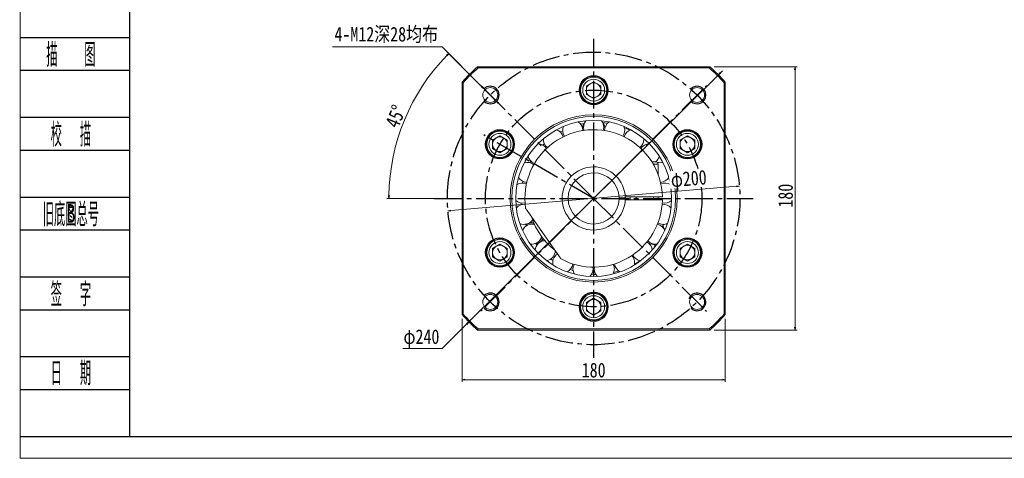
# Model space of a CAD drawing. Header units: millimetres. Extents: x -63 to 1211, y -31 to 858.
# Tile 1 of 5: x -56 to 617, y -31 to 269. Entities that reach past the tile are written whole.
import ezdxf
from ezdxf.enums import TextEntityAlignment as Align

# ---------------------------------------------------------------- set-up
doc = ezdxf.new("R2010")
doc.units = ezdxf.units.MM
doc.linetypes.add('CENTER2', pattern=[28.575, 19.05, -3.175, 3.175, -3.175])
for name, color, linetype in [('2细线层', 4, 'Continuous'), ('3中心线层', 1, 'CENTER2'), ('6文字层', 3, 'Continuous')]:
    doc.layers.add(name, color=color, linetype=linetype)
doc.layers.add('图框_外框线', color=7, linetype='Continuous', lineweight=18)
doc.layers.add('尺寸线层', color=3, linetype='Continuous', lineweight=18)
doc.styles.add('PC_TEXTSTYLE', font='ISOCP.SHX', dxfattribs={"width": 0.707, "bigfont": 'GBCBIG.SHX'})
doc.styles.get("Standard").update_dxf_attribs({"font": 'SimSun.ttf'})
doc.styles.add('宋体', font='SimSun.ttf', dxfattribs={"width": 0.8})
doc.dimstyles.new('A水平标注$0', dxfattribs={"dimtxt": 3.5, "dimasz": 2, "dimexe": 1.5, "dimexo": 3, "dimgap": 1.1, "dimtad": 1, "dimtoh": 1, "dimdec": 4, "dimdsep": 46, "dimtxsty": '宋体', "dimblk": 'OPEN', "dimcen": 3, "dimclrd": 3, "dimclre": 3, "dimclrt": 6, "dimadec": 0, "dimazin": 0, "dimtm": 1e-09, "dimtfac": 1, "dimtdec": 4, "dimtix": 1, "dimtmove": 0, "dimatfit": 3, "dimldrblk": 'OPEN', "dimfxl": 0, "dimlwd": 13, "dimlwe": 13, "dimarcsym": 0})
doc.dimstyles.new('D直径标注φ25', dxfattribs={"dimtxt": 3.5, "dimasz": 2, "dimexe": 1, "dimexo": 3, "dimtad": 1, "dimtoh": 1, "dimdec": 1, "dimdsep": 46, "dimtxsty": '宋体', "dimblk": 'OPEN', "dimcen": 3, "dimclrd": 3, "dimclre": 3, "dimclrt": 130, "dimadec": 0, "dimazin": 0, "dimtm": 1e-09, "dimtfac": 1, "dimtdec": 1, "dimtmove": 0, "dimatfit": 0, "dimldrblk": 'OPEN', "dimfxl": 0, "dimlwd": 13, "dimlwe": 13, "dimarcsym": 0})
doc.dimstyles.new('螺孔(M8-7H)', dxfattribs={"dimtxt": 3.5, "dimasz": 2, "dimexe": 1.25, "dimexo": 3, "dimtad": 1, "dimtoh": 1, "dimdec": 4, "dimdsep": 46, "dimtxsty": '宋体', "dimblk": 'OPEN', "dimcen": 3, "dimclrd": 3, "dimclre": 3, "dimclrt": 2, "dimadec": 0, "dimazin": 0, "dimtm": 1e-09, "dimtfac": 1, "dimtdec": 4, "dimtmove": 0, "dimatfit": 3, "dimldrblk": 'OPEN', "dimfxl": 0, "dimlwd": 9, "dimlwe": 9, "dimarcsym": 0})

# ---------------------------------------------------------------- blocks, each defined once
blk = doc.blocks.new('_Open')
at = {"color": 0, "linetype": 'ByBlock', "lineweight": -2}
for p, q in [((-1, 0.17), (0, 0)), ((-1, -0.17), (0, 0)), ((0, 0), (-1, 0))]:
    blk.add_line(p, q, dxfattribs=at)
blk = doc.blocks.new('*D8')
at = {"layer": 'Defpoints', "color": 0, "transparency": 16777216}
for p in [(246.21, 67.61), (426.21, 67.61), (426.21, 23.1)]:
    blk.add_point(p, dxfattribs=at)
at = {"layer": '尺寸线层', "color": 3, "lineweight": 13, "transparency": 16777216}
for p, q in [((246.21, 64.61), (246.21, 21.6)), ((426.21, 64.61), (426.21, 21.6)), ((248.21, 23.1), (424.21, 23.1))]:
    blk.add_line(p, q, dxfattribs=at)
at = {"layer": '尺寸线层', "color": 3, "lineweight": 13, "transparency": 16777216, "xscale": 2, "yscale": 2, "zscale": 2, "rotation": 180}
blk.add_blockref('_Open', (246.21, 23.1), dxfattribs=at)
at = {"layer": '尺寸线层', "color": 3, "lineweight": 13, "transparency": 16777216, "xscale": 2, "yscale": 2, "zscale": 2}
blk.add_blockref('_Open', (426.21, 23.1), dxfattribs=at)
at = {"layer": '尺寸线层', "color": 6, "transparency": 16777216, "insert": (336.21, 29.6), "char_height": 10, "attachment_point": 5, "style": '宋体', "bg_fill": 3, "box_fill_scale": 1.1, "bg_fill_color": 256, "bg_fill_true_color": 13158600, "bg_fill_transparency": 0}
blk.add_mtext('180', dxfattribs=at)
blk = doc.blocks.new('*D9')
at = {"layer": 'Defpoints', "color": 0, "transparency": 16777216}
for p in [(415.58, 236.99), (473.98, 236.99), (415.58, 56.99)]:
    blk.add_point(p, dxfattribs=at)
at = {"layer": '尺寸线层', "color": 3, "lineweight": 13, "transparency": 16777216}
for p, q in [((418.58, 236.99), (475.48, 236.99)), ((473.98, 58.99), (473.98, 234.99)), ((418.58, 56.99), (475.48, 56.99))]:
    blk.add_line(p, q, dxfattribs=at)
at = {"layer": '尺寸线层', "color": 3, "lineweight": 13, "transparency": 16777216, "xscale": 2, "yscale": 2, "zscale": 2}
for p, rotation in [((473.98, 236.99), 90), ((473.98, 56.99), 270)]:
    blk.add_blockref('_Open', p, dxfattribs=dict(at, rotation=rotation))
at = {"layer": '尺寸线层', "color": 6, "transparency": 16777216, "insert": (467.48, 148.86), "char_height": 10, "attachment_point": 5, "rotation": 90, "style": '宋体', "bg_fill": 3, "box_fill_scale": 1.1, "bg_fill_color": 256, "bg_fill_true_color": 13158600, "bg_fill_transparency": 0}
blk.add_mtext('180', dxfattribs=at)
blk = doc.blocks.new('*D10')
at = {"layer": 'Defpoints', "color": 0, "transparency": 16777216}
for p in [(261.26, 221.94), (269.74, 213.45)]:
    blk.add_point(p, dxfattribs=at)
at = {"layer": '尺寸线层', "color": 3, "lineweight": 9, "transparency": 16777216}
for p, q in [((157.68, 250.63), (232.57, 250.63)), ((232.57, 250.63), (259.84, 223.35)), ((269.74, 213.45), (261.26, 221.94)), ((271.16, 212.04), (272.57, 210.63))]:
    blk.add_line(p, q, dxfattribs=at)
at = {"layer": '尺寸线层', "color": 3, "lineweight": 9, "transparency": 16777216, "xscale": 2, "yscale": 2, "zscale": 2}
for p, rotation in [((261.26, 221.94), 314.9999999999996), ((269.74, 213.45), 134.9999999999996)]:
    blk.add_blockref('_Open', p, dxfattribs=dict(at, rotation=rotation))
at = {"layer": '尺寸线层', "color": 2, "transparency": 16777216, "insert": (194.38, 258.72), "char_height": 10, "attachment_point": 5, "style": '宋体'}
blk.add_mtext('4-M12深28均布', dxfattribs=at)
blk = doc.blocks.new('*D11')
at = {"layer": 'Defpoints', "color": 0, "transparency": 16777216}
for p in [(258.79, 224.41), (214.93, 217.01), (230.21, 146.99), (336.21, 146.99), (442.21, 146.99)]:
    blk.add_point(p, dxfattribs=at)
at = {"layer": '尺寸线层', "color": 3, "lineweight": 13, "transparency": 16777216}
for p, q in [((256.66, 226.53), (236.13, 247.07)), ((227.21, 146.99), (194.67, 146.99))]:
    blk.add_line(p, q, dxfattribs=at)
blk.add_arc((336.21, 146.99), 140.04, 135.81828, 179.18172, dxfattribs=at)
at = {"layer": '尺寸线层', "color": 3, "lineweight": 13, "transparency": 16777216, "xscale": 2, "yscale": 2, "zscale": 2}
for p, rotation in [((237.19, 246.01), 45.40914213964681), ((196.17, 146.99), 269.5908578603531)]:
    blk.add_blockref('_Open', p, dxfattribs=dict(at, rotation=rotation))
at = {"layer": '尺寸线层', "color": 6, "transparency": 16777216, "insert": (200.82, 203.07), "char_height": 10, "attachment_point": 5, "rotation": 67.5, "style": '宋体', "bg_fill": 3, "box_fill_scale": 1.1, "bg_fill_color": 256, "bg_fill_true_color": 13158600, "bg_fill_transparency": 0}
blk.add_mtext('45°', dxfattribs=at)
blk = doc.blocks.new('*D12')
at = {"layer": 'Defpoints', "color": 0, "transparency": 16777216}
for p in [(421.52, 231.38), (250.9, 62.59)]:
    blk.add_point(p, dxfattribs=at)
at = {"layer": '尺寸线层', "color": 3, "lineweight": 13, "transparency": 16777216}
for p, q in [((421.52, 231.38), (250.9, 62.59)), ((422.94, 232.79), (424.36, 234.2)), ((249.48, 61.18), (232.55, 44.43)), ((232.55, 44.43), (205.8, 44.43))]:
    blk.add_line(p, q, dxfattribs=at)
at = {"layer": '尺寸线层', "color": 3, "lineweight": 13, "transparency": 16777216, "xscale": 2, "yscale": 2, "zscale": 2}
for p, rotation in [((421.52, 231.38), 224.6930935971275), ((250.9, 62.59), 44.69309359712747)]:
    blk.add_blockref('_Open', p, dxfattribs=dict(at, rotation=rotation))
at = {"layer": '尺寸线层', "color": 130, "transparency": 16777216, "insert": (218.43, 51.16), "char_height": 10, "attachment_point": 5, "style": '宋体'}
blk.add_mtext('φ240', dxfattribs=at)
blk = doc.blocks.new('*D13')
at = {"layer": 'Defpoints', "color": 0, "transparency": 16777216}
for p in [(435.85, 155.48), (236.57, 138.49)]:
    blk.add_point(p, dxfattribs=at)
at = {"layer": '尺寸线层', "color": 3, "lineweight": 13, "transparency": 16777216}
blk.add_line((238.56, 138.66), (433.86, 155.31), dxfattribs=at)
at = {"layer": '尺寸线层', "color": 3, "lineweight": 13, "transparency": 16777216, "xscale": 2, "yscale": 2, "zscale": 2}
for p, rotation in [((435.85, 155.48), 4.874461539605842), ((236.57, 138.49), 184.8744615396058)]:
    blk.add_blockref('_Open', p, dxfattribs=dict(at, rotation=rotation))
at = {"layer": '尺寸线层', "color": 130, "transparency": 16777216, "insert": (401.3, 159.29), "char_height": 10, "attachment_point": 5, "rotation": 4.87446, "style": '宋体', "bg_fill": 3, "box_fill_scale": 1.1, "bg_fill_color": 256, "bg_fill_true_color": 13158600, "bg_fill_transparency": 0}
blk.add_mtext('φ200', dxfattribs=at)

msp = doc.modelspace()

# ---------------------------------------------------------------- linework, layer by layer
at = {"color": 7, "linetype": 'Continuous', "lineweight": 15}
for p, q in [((312.84461, 107.13047), (290.76557, 138.66261)), ((290.03003, 128.1974), (289.60661, 129.32635)), ((292.82371, 129.798), (292.97869, 129.41185)), ((267.1236, 112.8735), (272.1236, 115.76025)), ((272.1236, 115.76025), (277.1236, 112.8735)), ((297.40419, 115.17202), (296.5494, 116.30541)), ((299.37378, 118.33524), (299.6307, 118.00795)), ((395.29536, 112.8735), (400.29536, 115.76025)), ((400.29536, 115.76025), (405.29536, 112.8735)), ((404.37974, 118.61926), (404.14451, 118.1221)), ((404.37974, 118.61926), (404.14451, 118.1221)), ((405.92521, 117.70085), (405.68547, 117.19415)), ((405.92521, 117.70085), (405.68547, 117.19415)), ((267.1236, 107.1), (267.1236, 112.8735)), ((277.1236, 112.8735), (277.1236, 107.1)), ((395.29536, 107.1), (395.29536, 112.8735)), ((405.29536, 112.8735), (405.29536, 107.1)), ((272.1236, 104.21325), (267.1236, 107.1)), ((277.1236, 107.1), (272.1236, 104.21325)), ((275.98928, 101.25411), (275.67034, 101.71507)), ((275.98928, 101.25411), (275.67034, 101.71507)), ((277.55738, 102.13331), (277.24444, 102.5856)), ((277.55738, 102.13331), (277.24444, 102.5856)), ((308.37105, 104.66296), (307.03241, 105.64561)), ((400.29536, 104.21325), (395.29536, 107.1)), ((405.29536, 107.1), (400.29536, 104.21325)), ((322.15455, 97.69793), (320.12225, 98.41528)), ((331.20948, 75.8735), (336.20948, 78.76025)), ((336.20948, 78.76025), (341.20948, 75.8735)), ((345.70501, 71.9682), (345.14633, 71.92247)), ((345.70501, 71.9682), (345.14633, 71.92247)), ((345.72765, 73.76583), (345.17948, 73.72096)), ((345.72765, 73.76583), (345.17948, 73.72096))]:
    msp.add_line(p, q, dxfattribs=at)
for points in [[(290.88249, 129.62561), (289.8172, 128.85274), (289.78958, 128.82868)], [(380.28192, 130.23139), (379.93966, 129.35741), (379.92528, 129.32177)], [(386.51272, 129.26592), (386.14679, 129.45296), (385.74195, 129.56263)], [(384.51602, 125.80616), (385.05681, 125.62207), (385.07513, 125.61873)], [(296.95229, 115.76318), (297.98287, 116.14671), (298.51079, 116.41299)], [(364.056, 101.50032), (364.17568, 102.15351), (364.23631, 103.06452)], [(368.18546, 104.47792), (365.13876, 102.49905), (364.13929, 101.91362)], [(337.67401, 95.09196), (336.76596, 95.11278), (334.81901, 95.21109)], [(335.81867, 98.78125), (335.71805, 99.95317), (335.71168, 99.98938)], [(353.54834, 97.34377), (351.48476, 96.76079), (349.91676, 96.37852)]]:
    msp.add_lwpolyline(points, dxfattribs=at)
for centre, radius in [((272.1236, 109.98675), 10), ((272.1236, 109.98675), 9), ((272.1236, 109.98675), 7.5), ((400.29536, 109.98675), 10), ((400.29536, 109.98675), 9), ((400.29536, 109.98675), 7.5), ((265.4988, 76.27607), 5.1), ((406.92016, 76.27607), 5.1)]:
    msp.add_circle(centre, radius, dxfattribs=at)
for centre, radius, start, end in [((288.68174, 136.13885), 6.875, 84.16461188, 141.72253571), ((383.73721, 136.13885), 6.875, 38.27746429, 95.83538812), ((288.68174, 136.13885), 6.875, 244.09050323, 327.75462611), ((293.99074, 122.61175), 6.875, 75.10251674, 158.86539285), ((294.81346, 123.08675), 7.6295, 87.45722614, 109.31406637), ((294.81346, 123.08675), 6.6295, 83.37518799, 108.95636862), ((336.20948, 146.98675), 44.16667, 196.97903787, 233.02096213), ((378.42822, 122.61175), 6.875, 21.13460715, 78.83827275), ((383.73721, 136.13885), 6.875, 238.34234001, 296.00824999), ((385.4243, 127.58802), 2, 121.4608232, 187.85772919), ((377.60549, 123.08675), 7.6295, 20.00185014, 39.85598456), ((272.1236, 109.98675), 9.55, 304.67933747, 293.87754008), ((272.1236, 109.98675), 9.55, 304.67933747, 293.87754008), ((272.1236, 109.98675), 5, 60, 120), ((293.99074, 122.61175), 6.875, 261.13460715, 344.89748326), ((303.05106, 111.25047), 6.875, 92.24537389, 175.90949677), ((294.81346, 123.08675), 6.6295, 311.04363139, 336.62481201), ((294.81346, 123.08675), 7.6295, 310.68593363, 332.54277386), ((369.3679, 111.25047), 6.875, 3.99175001, 61.65765999), ((378.42822, 122.61175), 6.875, 221.16172725, 278.86539285), ((377.60549, 123.08675), 7.6295, 241.01307852, 274.33928623), ((372.19906, 115.92111), 6, 335.30629519, 358.27659948), ((400.29536, 109.98675), 9.55, 64.67933747, 53.87754008), ((400.29536, 109.98675), 9.55, 64.67933747, 53.87754008), ((400.29536, 109.98675), 5, 60, 120), ((400.29536, 109.98675), 9.55, 53.87754008, 64.67933747), ((400.29536, 109.98675), 9.55, 53.87754008, 64.67933747), ((272.1236, 109.98675), 5, 120, 180), ((272.1236, 109.98675), 5, 180, 240), ((272.1236, 109.98675), 5, 0, 60), ((272.1236, 109.98675), 5, 300, 0), ((303.05106, 111.25047), 6.875, 278.27746429, 360), ((315.05764, 103.06452), 6.875, 120.66786162, 193.15110714), ((357.36131, 103.06452), 6.875, 0, 44.40681669), ((369.3679, 111.25047), 6.875, 204.16461188, 261.72253571), ((400.29536, 109.98675), 5, 120, 180), ((400.29536, 109.98675), 5, 180, 240), ((400.29536, 109.98675), 5, 0, 60), ((400.29536, 109.98675), 5, 300, 360), ((272.1236, 109.98675), 5, 240, 300), ((272.1236, 109.98675), 9.55, 293.87754008, 304.67933747), ((272.1236, 109.98675), 9.55, 293.87754008, 304.67933747), ((315.05764, 103.06452), 6.875, 295.42032144, 352.97824527), ((328.94367, 98.78125), 6.875, 152.73604045, 210.29396428), ((343.47529, 98.78125), 6.875, 0, 27.26395955), ((357.36131, 103.06452), 6.875, 187.02175473, 244.57967856), ((400.29536, 109.98675), 5, 240, 300), ((328.94367, 98.78125), 6.875, 312.56317858, 0), ((343.47529, 98.78125), 6.875, 169.87889759, 227.43682142), ((343.47529, 98.78125), 6.875, 329.70603572, 360), ((336.20948, 72.98675), 5, 120, 180), ((336.20948, 72.98675), 5, 60, 120), ((336.20948, 72.98675), 5, 0, 60), ((336.20948, 72.98675), 9.55, 353.87754008, 4.67933747), ((336.20948, 72.98675), 9.55, 353.87754008, 4.67933747)]:
    msp.add_arc(centre, radius, start, end, dxfattribs=at)
for points in [[(290.76557, 138.66261), (289.70548, 140.17657)], [(313.9047, 105.61651), (312.84461, 107.13047)]]:
    msp.add_open_spline(points, degree=1, dxfattribs=at)
at = {"layer": '2细线层'}
for p, q in [((-56.27688, 257.05221), (18.83718, 257.05221)), ((-56.27688, 234.59333), (18.83718, 234.59333)), ((-56.27688, 202.50922), (18.83718, 202.50922)), ((-56.27688, 180.05034), (18.83718, 180.05034)), ((-56.27688, 147.96623), (18.83718, 147.96623)), ((-56.27688, 125.50735), (18.83718, 125.50735)), ((-56.27688, 93.42323), (18.83718, 93.42323)), ((-56.27688, 70.96436), (18.83718, 70.96436)), ((-56.27688, 38.88024), (18.83718, 38.88024)), ((-56.27688, 16.42136), (18.83718, 16.42136)), ((-56.27688, -15.66275), (18.83718, -15.66275))]:
    msp.add_line(p, q, dxfattribs=at)

# ---------------------------------------------------------------- texts
at = {"layer": '6文字层', "color": 3, "style": 'PC_TEXTSTYLE'}
for s, width, p in [('描   图', 0.6667, (-21.26796, 245.82277)), ('校  描', 0.667, (-21.26796, 191.27978)), ('旧底图总号', 0.667, (-21.26796, 136.73679)), ('签  字', 0.667, (-21.26796, 82.19379)), ('日  期', 0.667, (-21.24796, 27.97102))]:
    msp.add_text(s, height=16.042056, dxfattribs=dict(at, width=width)).set_placement(p, align=Align.MIDDLE)
at = {"layer": '6文字层', "width": 0.707}
msp.add_text('B', height=12.83365, dxfattribs=at).set_placement((-21.26796, 136.73679), align=Align.MIDDLE)

# ---------------------------------------------------------------- dimensions: what is measured, and where the dimension line sits
at = {"layer": '尺寸线层'}
dim = msp.add_diameter_dim_2p(p1=(269.74144, 213.45479), p2=(261.25616, 221.94007), text='4-M12深28均布', dimstyle='螺孔(M8-7H)', override={"dimtxt": 10, "dimgap": 1.5, "dimpost": 'M<>-7H', "dimtfill": 0}, dxfattribs=at)
dim.commit()
dim.dimension.update_dxf_attribs({"geometry": '*D10', "text_midpoint": (194.37691, 250.62658), "dimtype": 163})
dim = msp.add_linear_dim(base=(426.20948, 23.1034), p1=(246.20948, 67.61421), p2=(426.20948, 67.61421), dimstyle='A水平标注$0', override={"dimtxt": 10, "dimgap": 1.5, "dimblk": 'Open', "dimtfill": 1, "dimtfillclr": 256}, dxfattribs=at)
dim.commit()
dim.dimension.update_dxf_attribs({"geometry": '*D8', "text_midpoint": (336.20948, 29.6034)})

# ---------------------------------------------------------------- next in the draw order: linework, layer by layer
at = {"color": 7, "linetype": 'Continuous', "lineweight": 15}
for p, q in [((331.20948, 70.1), (331.20948, 75.8735)), ((341.20948, 75.8735), (341.20948, 70.1)), ((336.20948, 67.21325), (331.20948, 70.1)), ((341.20948, 70.1), (336.20948, 67.21325))]:
    msp.add_line(p, q, dxfattribs=at)
for radius in [10, 9, 7.5]:
    msp.add_circle((336.20948, 72.98675), radius, dxfattribs=at)
at = {"color": 4}
msp.add_arc((265.4988, 76.27607), 6, 225, 133.28086868, dxfattribs=at)
at = {"color": 7, "linetype": 'Continuous', "lineweight": 15}
for centre, radius, start, end in [((336.20948, 72.98675), 9.55, 4.67933747, 353.87754008), ((336.20948, 72.98675), 9.55, 4.67933747, 353.87754008), ((336.20948, 146.98675), 120, 221.40962211, 228.59037789), ((336.20948, 146.98675), 119.2, 221.55475457, 228.44524543), ((336.20948, 72.98675), 5, 180, 240), ((336.20948, 72.98675), 5, 240, 300), ((336.20948, 72.98675), 5, 300, 360)]:
    msp.add_arc(centre, radius, start, end, dxfattribs=at)
for points in [[(246.20948, 67.61421), (247.00948, 67.91716)], [(257.13989, 57.78675), (256.83694, 56.98675)]]:
    msp.add_open_spline(points, degree=1, dxfattribs=at)

# ---------------------------------------------------------------- next in the draw order: dimensions: what is measured, and where the dimension line sits
at = {"layer": '尺寸线层'}
dim = msp.add_linear_dim(base=(473.98467, 236.98675), p1=(415.58202, 56.98675), p2=(415.58202, 236.98675), angle=90, dimstyle='A水平标注$0', override={"dimtxt": 10, "dimgap": 1.5, "dimblk": 'Open', "dimtfill": 1, "dimtfillclr": 256}, dxfattribs=at)
dim.commit()
dim.dimension.update_dxf_attribs({"geometry": '*D9', "text_midpoint": (473.98467, 148.86497), "dimtype": 160})

# ---------------------------------------------------------------- next in the draw order: linework, layer by layer
at = {"color": 7, "linetype": 'Continuous', "lineweight": 15}
for p, q in [((415.58202, 56.98675), (256.83694, 56.98675)), ((257.13989, 57.78675), (415.27907, 57.78675))]:
    msp.add_line(p, q, dxfattribs=at)
at = {"color": 4}
msp.add_arc((406.92016, 76.27607), 6, 223.28086868, 160.15840041, dxfattribs=at)
at = {"color": 7, "linetype": 'Continuous', "lineweight": 15}
for radius, start, end in [(119.2, 311.55475457, 318.44524543), (120, 311.40962211, 318.59037789)]:
    msp.add_arc((336.20948, 146.98675), radius, start, end, dxfattribs=at)
for points in [[(425.40948, 67.91716), (426.20948, 67.61421)], [(415.27907, 57.78675), (415.58202, 56.98675)]]:
    msp.add_open_spline(points, degree=1, dxfattribs=at)

# ---------------------------------------------------------------- next in the draw order: dimensions: what is measured, and where the dimension line sits
at = {"layer": '尺寸线层'}
dim = msp.add_angular_dim_2l(base=(214.93128, 217.00675), line1=((230.20948, 146.98675), (442.20948, 146.98675)), line2=((336.20948, 146.98675), (258.78618, 224.41004)), dimstyle='A水平标注$0', override={"dimtxt": 10, "dimgap": 1.5, "dimblk": 'Open', "dimtfill": 1, "dimtfillclr": 256}, dxfattribs=at)
dim.commit()
dim.dimension.update_dxf_attribs({"geometry": '*D11', "text_midpoint": (200.82417, 203.06518)})

# ---------------------------------------------------------------- next in the draw order: linework, layer by layer
at = {"color": 7, "linetype": 'Continuous', "lineweight": 15}
for p, q in [((256.83694, 236.98675), (415.58202, 236.98675)), ((415.27907, 236.18675), (257.13989, 236.18675)), ((246.20948, 67.61421), (246.20948, 226.35929)), ((247.00948, 226.05634), (247.00948, 67.91716)), ((331.20948, 223.8735), (336.20948, 226.76025)), ((331.20948, 218.1), (331.20948, 223.8735)), ((336.20948, 226.76025), (341.20948, 223.8735)), ((341.20948, 223.8735), (341.20948, 218.1)), ((425.40948, 67.91716), (425.40948, 226.05634)), ((426.20948, 226.35929), (426.20948, 67.61421)), ((326.69131, 220.20767), (327.23948, 220.25254)), ((326.71395, 222.00529), (327.27263, 222.05102)), ((336.20948, 215.21325), (331.20948, 218.1)), ((341.20948, 218.1), (336.20948, 215.21325)), ((267.1236, 186.8735), (272.1236, 189.76025)), ((272.1236, 189.76025), (277.1236, 186.8735)), ((313.30651, 192.41197), (314.9708, 193.29267)), ((328.71229, 193.37205), (328.71516, 193.57092)), ((394.86157, 191.84018), (395.17451, 191.38789)), ((394.86157, 191.84018), (395.17451, 191.38789)), ((395.29536, 186.8735), (400.29536, 189.76025)), ((396.42968, 192.71939), (396.74862, 192.25843)), ((396.42968, 192.71939), (396.74862, 192.25843)), ((400.29536, 189.76025), (405.29536, 186.8735)), ((267.1236, 181.1), (267.1236, 186.8735)), ((277.1236, 186.8735), (277.1236, 181.1)), ((301.42435, 183.39705), (302.48044, 184.43958)), ((370.54633, 187.26589), (370.52438, 187.81483)), ((395.29536, 181.1), (395.29536, 186.8735)), ((405.29536, 186.8735), (405.29536, 181.1)), ((266.49375, 176.27265), (266.73348, 176.77934)), ((266.49375, 176.27265), (266.73348, 176.77934)), ((272.1236, 178.21325), (267.1236, 181.1)), ((268.03922, 175.35423), (268.27444, 175.85139)), ((268.03922, 175.35423), (268.27444, 175.85139)), ((277.1236, 181.1), (272.1236, 178.21325)), ((400.29536, 178.21325), (395.29536, 181.1)), ((405.29536, 181.1), (400.29536, 178.21325)), ((292.6274, 171.43284), (293.22819, 172.52616)), ((376.00897, 171.98675), (378.70948, 171.98675)), ((380.20948, 170.48675), (376.91267, 170.48675)), ((380.20948, 170.48675), (380.20948, 163.50946)), ((287.58645, 157.50483), (287.82817, 158.61179)), ((387.03991, 160.60672), (387.72552, 160.79043)), ((286.68536, 142.71761), (286.60578, 143.82649)), ((354.10249, 147.48675), (357.80369, 147.48675)), ((357.80369, 146.48675), (354.10249, 146.48675)), ((357.18565, 147.46982), (357.18565, 146.48675)), ((358.18674, 147.98675), (382.39865, 147.98675)), ((358.18674, 145.98675), (382.39865, 145.98675)), ((361.20948, 145.98675), (361.20948, 147.98675)), ((365.20948, 147.98675), (365.20948, 145.98675)), ((377.20948, 147.98675), (377.20948, 145.98675)), ((380.37614, 146.98675), (380.36482, 147.98675)), ((380.36482, 145.98675), (380.37614, 146.98675))]:
    msp.add_line(p, q, dxfattribs=at)
for points in [[(327.34232, 197.69304), (329.38111, 198.09544), (329.77714, 198.16382)], [(342.39705, 198.73333), (344.18445, 198.56445), (345.66312, 198.37736)], [(342.71621, 193.51682), (342.96094, 194.43928), (343.08448, 195.73675)], [(357.21718, 195.35906), (358.5175, 194.83314), (361.12468, 193.65183)], [(370.529, 187.75372), (371.21302, 187.20537), (371.59003, 186.8949)], [(357.20352, 146.48675), (357.20948, 146.98675), (357.20352, 147.48675)]]:
    msp.add_lwpolyline(points, dxfattribs=at)
for centre, radius in [((336.20948, 220.98675), 10), ((336.20948, 220.98675), 9), ((265.4988, 217.69743), 5.1), ((336.20948, 220.98675), 7.5), ((406.92016, 217.69743), 5.1), ((336.20948, 146.98675), 57.15), ((336.20948, 146.98675), 56), ((336.20948, 146.98675), 53.33333), ((272.1236, 183.98675), 10), ((272.1236, 183.98675), 9), ((272.1236, 183.98675), 7.5), ((400.29536, 183.98675), 10), ((400.29536, 183.98675), 9), ((400.29536, 183.98675), 7.5)]:
    msp.add_circle(centre, radius, dxfattribs=at)
for centre, radius, start, end in [((336.20948, 146.98675), 120, 131.40962211, 138.59037789), ((336.20948, 146.98675), 119.2, 131.55475457, 138.44524543), ((336.20948, 146.98675), 119.2, 41.55475457, 48.44524543), ((336.20948, 146.98675), 120, 41.40962211, 48.59037789), ((336.20948, 220.98675), 9.55, 184.67933747, 173.87754008), ((336.20948, 220.98675), 5, 120, 180), ((336.20948, 220.98675), 5, 60, 120), ((336.20948, 220.98675), 5, 0, 60), ((336.20948, 220.98675), 9.55, 173.87754008, 184.67933747), ((336.20948, 220.98675), 5, 180, 240), ((336.20948, 220.98675), 5, 240, 300), ((336.20948, 220.98675), 5, 300, 360), ((321.84016, 193.57092), 6.875, 158.27746429, 215.83538812), ((321.84016, 193.57092), 6.875, 0, 56.00824999), ((336.20948, 194.78675), 7.6295, 154.3740241, 178.98692148), ((336.20948, 195.73675), 6.875, 141.13460715, 198.83827274), ((336.20948, 195.73675), 6.875, 0, 38.86539285), ((336.20948, 194.78675), 7.6295, 1.01307852, 30.89634507), ((350.57879, 193.57092), 6.875, 123.99175001, 181.65765999), ((350.57879, 193.57092), 6.875, 0, 21.72253571), ((272.1236, 183.98675), 9.55, 244.67933747, 233.87754008), ((272.1236, 183.98675), 9.55, 244.67933747, 233.87754008), ((272.1236, 183.98675), 5, 60, 120), ((336.20948, 146.98675), 47, 1.21915113, 188.3313394), ((308.74762, 187.26589), 6.875, 15.59318331, 73.15110714), ((350.57879, 193.57092), 6.875, 324.16461188, 360), ((363.67133, 187.26589), 6.875, 106.84889286, 164.40681669), ((400.29536, 183.98675), 9.55, 124.67933747, 113.87754008), ((400.29536, 183.98675), 9.55, 124.67933747, 113.87754008), ((400.29536, 183.98675), 9.55, 113.87754008, 124.67933747), ((400.29536, 183.98675), 9.55, 113.87754008, 124.67933747), ((400.29536, 183.98675), 5, 60, 120), ((272.1236, 183.98675), 5, 120, 180), ((272.1236, 183.98675), 5, 180, 240), ((272.1236, 183.98675), 5, 0, 60), ((272.1236, 183.98675), 5, 300, 360), ((298.09519, 177.38188), 6.875, 32.73604045, 90.29396428), ((308.74762, 187.26589), 6.875, 175.42032144, 232.97824527), ((363.67133, 187.26589), 6.875, 307.02175473, 360), ((374.32376, 177.38188), 6.875, 89.70603572, 147.26395955), ((400.29536, 183.98675), 5, 120, 180), ((400.29536, 183.98675), 5, 180, 240), ((400.29536, 183.98675), 5, 0, 60), ((400.29536, 183.98675), 5, 300, 360), ((272.1236, 183.98675), 9.55, 233.87754008, 244.67933747), ((272.1236, 183.98675), 9.55, 233.87754008, 244.67933747), ((272.1236, 183.98675), 5, 240, 300), ((298.09519, 177.38188), 6.875, 192.56317858, 250.12110241), ((374.32376, 177.38188), 6.875, 308.30281976, 347.43682142), ((400.29536, 183.98675), 5, 240, 300), ((290.82938, 164.79712), 6.875, 49.87889759, 107.43682142), ((336.20948, 146.98675), 21.6, 1.32640967, 358.67359033), ((378.70948, 170.48675), 1.5, 0, 90), ((381.58957, 164.79712), 6.875, 72.56317858, 104.58145062), ((336.20948, 146.98675), 17.5, 1.63724508, 358.36275492), ((287.59579, 150.62984), 6.875, 67.02175473, 124.57967856), ((290.82938, 164.79712), 6.875, 209.70603572, 267.26395955), ((381.58957, 164.79712), 6.875, 272.73604045, 330.29396428), ((384.82316, 150.62984), 6.875, 55.42032144, 112.97824527), ((287.59579, 150.62984), 6.875, 226.84889286, 284.40681669), ((336.20948, 146.98675), 47, 241.6686606, 358.78084887), ((336.20948, 146.98675), 29, 358.02389171, 1.97610829), ((384.82316, 150.62984), 6.875, 255.59318331, 313.15110714)]:
    msp.add_arc(centre, radius, start, end, dxfattribs=at)
at = {"color": 4}
for centre, start, end in [((265.4988, 217.69743), 226.71913132, 135), ((406.92016, 217.69743), 225, 136.71913132)]:
    msp.add_arc(centre, 6, start, end, dxfattribs=at)
at = {"color": 7, "linetype": 'Continuous', "lineweight": 15}
for points in [[(256.83694, 236.98675), (257.13989, 236.18675)], [(415.58202, 236.98675), (415.27907, 236.18675)], [(246.20948, 226.35929), (247.00948, 226.05634)], [(425.40948, 226.05634), (426.20948, 226.35929)], [(354.10249, 147.48675), (353.70233, 147.48675)], [(353.70233, 146.48675), (354.10249, 146.48675)], [(358.20379, 147.48675), (357.80369, 147.48675)], [(357.80369, 146.48675), (358.20379, 146.48675)], [(383.19884, 147.98675), (382.39865, 147.98675)], [(383.19884, 145.98675), (382.39865, 145.98675)]]:
    msp.add_open_spline(points, degree=1, dxfattribs=at)
at = {"layer": '3中心线层'}
for p, q in [((336.20948, 255.98675), (336.20948, 37.98675)), ((336.20948, 146.98675), (259.07377, 224.12245)), ((336.20948, 146.98675), (413.34518, 224.12245)), ((336.20948, 146.98675), (261.09056, 190.35667)), ((227.20948, 146.98675), (445.20948, 146.98675)), ((336.20948, 146.98675), (259.07377, 69.85104)), ((336.20948, 146.98675), (413.34518, 69.85104))]:
    msp.add_line(p, q, dxfattribs=at)
for radius in [100, 74]:
    msp.add_circle((336.20948, 146.98675), radius, dxfattribs=at)

# ---------------------------------------------------------------- next in the draw order: dimensions: what is measured, and where the dimension line sits
at = {"layer": '尺寸线层'}
dim = msp.add_diameter_dim_2p(p1=(421.51559, 231.38383), p2=(250.90337, 62.58967), dimstyle='D直径标注φ25', override={"dimtxt": 10, "dimgap": 1.5, "dimpost": 'φ<>', "dimtfill": 0}, dxfattribs=at)
dim.commit()
dim.dimension.update_dxf_attribs({"geometry": '*D12', "text_midpoint": (218.42514, 44.4327), "dimtype": 163})

# ---------------------------------------------------------------- next in the draw order: dimensions: what is measured, and where the dimension line sits
dim = msp.add_diameter_dim_2p(p1=(236.57115, 138.48947), p2=(435.8478, 155.48403), dimstyle='D直径标注φ25', override={"dimtxt": 10, "dimgap": 1.5, "dimpost": 'φ<>'}, dxfattribs=at)
dim.commit()
dim.dimension.update_dxf_attribs({"geometry": '*D13', "text_midpoint": (401.87113, 152.58646), "dimtype": 163})

# ---------------------------------------------------------------- next in the draw order: linework, layer by layer
at = {"layer": '图框_外框线', "color": 3}
msp.add_lwpolyline([(-55.95762, -30.62171), (1200.59499, -30.62171), (1200.59499, 857.94049), (-55.95762, 857.94049)], close=True, dxfattribs=at)
at = {"layer": '图框_外框线', "color": 3, "lineweight": 25}
msp.add_lwpolyline([(18.83718, -15.66275), (1185.63603, -15.66275), (1185.63603, 842.98153), (18.83718, 842.98153)], close=True, dxfattribs=at)

doc.saveas('drawing.dxf')
